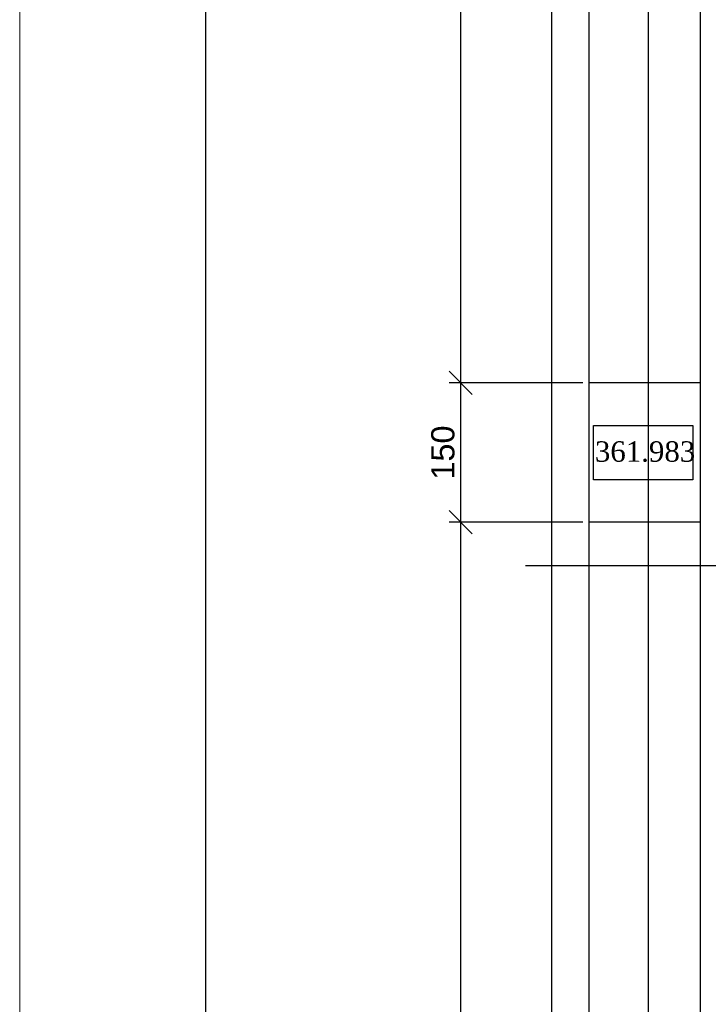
# Model space of a CAD drawing. Header units: millimetres. Extents: x 2008 to 593522, y -10016 to 93699.
# Tile 41 of 102: x 297907 to 305320, y 30708 to 41307. Entities that reach past the tile are written whole.
import ezdxf

# ---------------------------------------------------------------- set-up
doc = ezdxf.new("R2010")
doc.units = ezdxf.units.MM
doc.layers.add('Формат', color=253, linetype='Continuous')
doc.layers.add('ЭМ', color=1, linetype='Continuous', lineweight=40)
doc.styles.get("Standard").update_dxf_attribs({"font": 'arial.ttf'})
doc.dimstyles.new('ISO-25', dxfattribs={"dimtxt": 2.5, "dimasz": 2.5, "dimexe": 1.25, "dimexo": 0.625, "dimtad": 1, "dimtxsty": 'Standard', "dimcen": 2.5, "dimadec": 0, "dimazin": 0, "dimtfac": 1, "dimtmove": 0, "dimatfit": 3, "dimfxl": 1, "dimarcsym": 0})

# ---------------------------------------------------------------- blocks, each defined once
blk = doc.blocks.new('*U199')
at = {"layer": 'ЭМ', "color": 0, "lineweight": 20, "ltscale": 0.5}
blk.add_lwpolyline([(0, 0), (594, 0), (594, 594), (0, 594)], close=True, dxfattribs=at)
at = {"layer": 'ЭМ', "color": 0, "lineweight": 30, "ltscale": 0.5}
blk.add_lwpolyline([(20, 5), (589, 5), (589, 589), (20, 589)], close=True, dxfattribs=at)
blk = doc.blocks.new('_Oblique')
at = {"color": 0, "linetype": 'ByBlock', "lineweight": -2}
blk.add_line((-0.5, -0.5), (0.5, 0.5), dxfattribs=at)
blk = doc.blocks.new('*D167')
at = {"color": 0, "lineweight": -2, "transparency": 16777216}
for p, q in [((36204.47, 10171.35), (36194.05, 10171.35)), ((36195.3, 10171.35), (36195.3, 10070.05)), ((36208.47, 10070.05), (36194.05, 10070.05))]:
    blk.add_line(p, q, dxfattribs=at)
at = {"layer": 'Defpoints', "color": 0, "transparency": 16777216}
for p in [(36205.09, 10171.35), (36195.3, 10070.05), (36209.09, 10070.05)]:
    blk.add_point(p, dxfattribs=at)
at = {"color": 0, "lineweight": -2, "transparency": 16777216, "xscale": 2.5, "yscale": 2.5, "zscale": 2.5}
for p, rotation in [((36195.3, 10171.35), 90), ((36195.3, 10070.05), 270)]:
    blk.add_blockref('_Oblique', p, dxfattribs=dict(at, rotation=rotation))
at = {"color": 0, "lineweight": 30, "transparency": 16777216, "insert": (36193.39, 10120.7), "char_height": 2.5, "attachment_point": 5, "rotation": 90}
blk.add_mtext('1013', dxfattribs=at)
blk = doc.blocks.new('*D166')
at = {"color": 0, "lineweight": -2, "transparency": 16777216}
for p, q in [((36208.47, 10070.05), (36194.05, 10070.05)), ((36195.3, 10070.05), (36195.3, 10055.05)), ((36208.47, 10055.05), (36194.05, 10055.05))]:
    blk.add_line(p, q, dxfattribs=at)
at = {"layer": 'Defpoints', "color": 0, "transparency": 16777216}
for p in [(36209.09, 10070.05), (36195.3, 10055.05), (36209.09, 10055.05)]:
    blk.add_point(p, dxfattribs=at)
at = {"color": 0, "lineweight": -2, "transparency": 16777216, "xscale": 2.5, "yscale": 2.5, "zscale": 2.5}
for p, rotation in [((36195.3, 10070.05), 90), ((36195.3, 10055.05), 270)]:
    blk.add_blockref('_Oblique', p, dxfattribs=dict(at, rotation=rotation))
at = {"color": 0, "lineweight": 30, "transparency": 16777216, "insert": (36193.4, 10062.55), "char_height": 2.5, "attachment_point": 5, "rotation": 90}
blk.add_mtext('150', dxfattribs=at)
blk = doc.blocks.new('*D165')
at = {"color": 0, "lineweight": -2, "transparency": 16777216}
for p, q in [((36208.47, 10055.05), (36194.05, 10055.05)), ((36195.3, 10055.05), (36195.3, 9907.85)), ((36208.47, 9907.85), (36194.05, 9907.85))]:
    blk.add_line(p, q, dxfattribs=at)
at = {"layer": 'Defpoints', "color": 0, "transparency": 16777216}
for p in [(36209.09, 10055.05), (36195.3, 9907.85), (36209.09, 9907.85)]:
    blk.add_point(p, dxfattribs=at)
at = {"color": 0, "lineweight": -2, "transparency": 16777216, "xscale": 2.5, "yscale": 2.5, "zscale": 2.5}
for p, rotation in [((36195.3, 10055.05), 90), ((36195.3, 9907.85), 270)]:
    blk.add_blockref('_Oblique', p, dxfattribs=dict(at, rotation=rotation))
at = {"color": 0, "lineweight": 30, "transparency": 16777216, "insert": (36193.42, 9981.45), "char_height": 2.5, "attachment_point": 5, "rotation": 90}
blk.add_mtext('1472', dxfattribs=at)
blk = doc.blocks.new('шшш')
at = {"lineweight": 30}
for p, q in [((36221.092, 10171.348), (36221.092, 10070.048)), ((36221.092, 10070.048), (36209.092, 10070.048)), ((36221.092, 10055.048), (36209.092, 10055.048))]:
    blk.add_line(p, q, dxfattribs=at)
for points in [[(36215.52, 9890.37), (36215.52, 10204.401)], [(36205.092, 10191.348), (36205.092, 9892.648)], [(36209.092, 10187.348), (36209.092, 9892.648)], [(36221.092, 10171.348), (36221.092, 9892.648)], [(36202.298, 10050.382), (36704.282, 10050.382)], [(36221.092, 10013.848), (36221.092, 9892.648)]]:
    blk.add_lwpolyline(points, dxfattribs=at)
blk.add_lwpolyline([(36209.595, 10065.476), (36220.299, 10065.476), (36220.299, 10059.605), (36209.595, 10059.605)], close=True, dxfattribs=at)
at = {"lineweight": 30, "insert": (36209.76, 10063.763), "char_height": 2.2, "width": 3.65912, "attachment_point": 1}
blk.add_mtext('{\\fTimes New Roman|b0|i0|c204|p18;\\C5;361.983}', dxfattribs=at)
at = {"lineweight": 30}
for base, p1, p2, picture, middle in [((36195.297, 10070.048), (36205.092, 10171.348), (36209.092, 10070.048), '*D167', (36193.394, 10120.698)), ((36195.297, 10055.048), (36209.092, 10070.048), (36209.092, 10055.048), '*D166', (36193.395, 10062.548)), ((36195.297, 9907.848), (36209.092, 10055.048), (36209.092, 9907.848), '*D165', (36193.417, 9981.448))]:
    dim = blk.add_linear_dim(base=base, p1=p1, p2=p2, angle=90, dimstyle='ISO-25', dxfattribs=at)
    dim.commit()
    dim.dimension.update_dxf_attribs({"geometry": picture, "text_midpoint": middle})

msp = doc.modelspace()

# ---------------------------------------------------------------- block references
at = {"color": 0, "xscale": 100, "yscale": 100, "zscale": 100}
msp.add_blockref('шшш', (-3316876.5251, -969607.7997), dxfattribs=at)
at = {"layer": 'Формат', "color": 0, "xscale": 100, "yscale": 100, "zscale": 100}
msp.add_blockref('*U199', (297906.5257, 2516.9116), dxfattribs=at)

doc.saveas('drawing.dxf')
